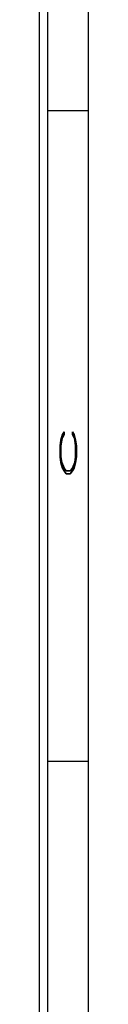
# Model space of a CAD drawing. Header units: inches. Extents: x 1802 to 2468, y -253 to -72.
# Tile 225 of 256: x 2066.198 to 2066.498, y -176.593 to -170.539. Entities that reach past the tile are written whole.
import ezdxf

# ---------------------------------------------------------------- set-up
doc = ezdxf.new("R2010")
doc.units = ezdxf.units.IN
doc.header["$LTSCALE"] = 0.5
doc.header["$MEASUREMENT"] = 0
doc.layers.add('SID-M-D', color=42, linetype='Continuous')
doc.layers.add('SID-M-S', color=105, linetype='Continuous')
doc.styles.add('R', font='ROMAND.SHX')

# ---------------------------------------------------------------- blocks, each defined once
blk = doc.blocks.new('*U9')
at = {"layer": 'SID-M-S'}
for p, q in [((0.2499999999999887, 6.661338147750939e-16), (0.2499999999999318, 21.99999999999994)), ((0.3, 6.661338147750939e-16), (0.299999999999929, 21.99999999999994)), ((0.55, 6.661338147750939e-16), (0.549999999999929, 21.99999999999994)), ((0.2999999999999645, 10.99999999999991), (0.5499999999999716, 10.99999999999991)), ((0.2999999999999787, 6.999999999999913), (0.5499999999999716, 6.999999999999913))]:
    blk.add_line(p, q, dxfattribs=at)
at = {"layer": 'SID-M-D', "style": 'R', "width": 4}
blk.add_text('C', height=0.09999999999, rotation=90, dxfattribs=at).set_placement((0.4762159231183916, 8.715113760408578))

msp = doc.modelspace()

# ---------------------------------------------------------------- block references
at = {"layer": 'SID-M-D'}
msp.add_blockref('*U9', (2065.947557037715, -182.09684881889), dxfattribs=at)

doc.saveas('drawing.dxf')
